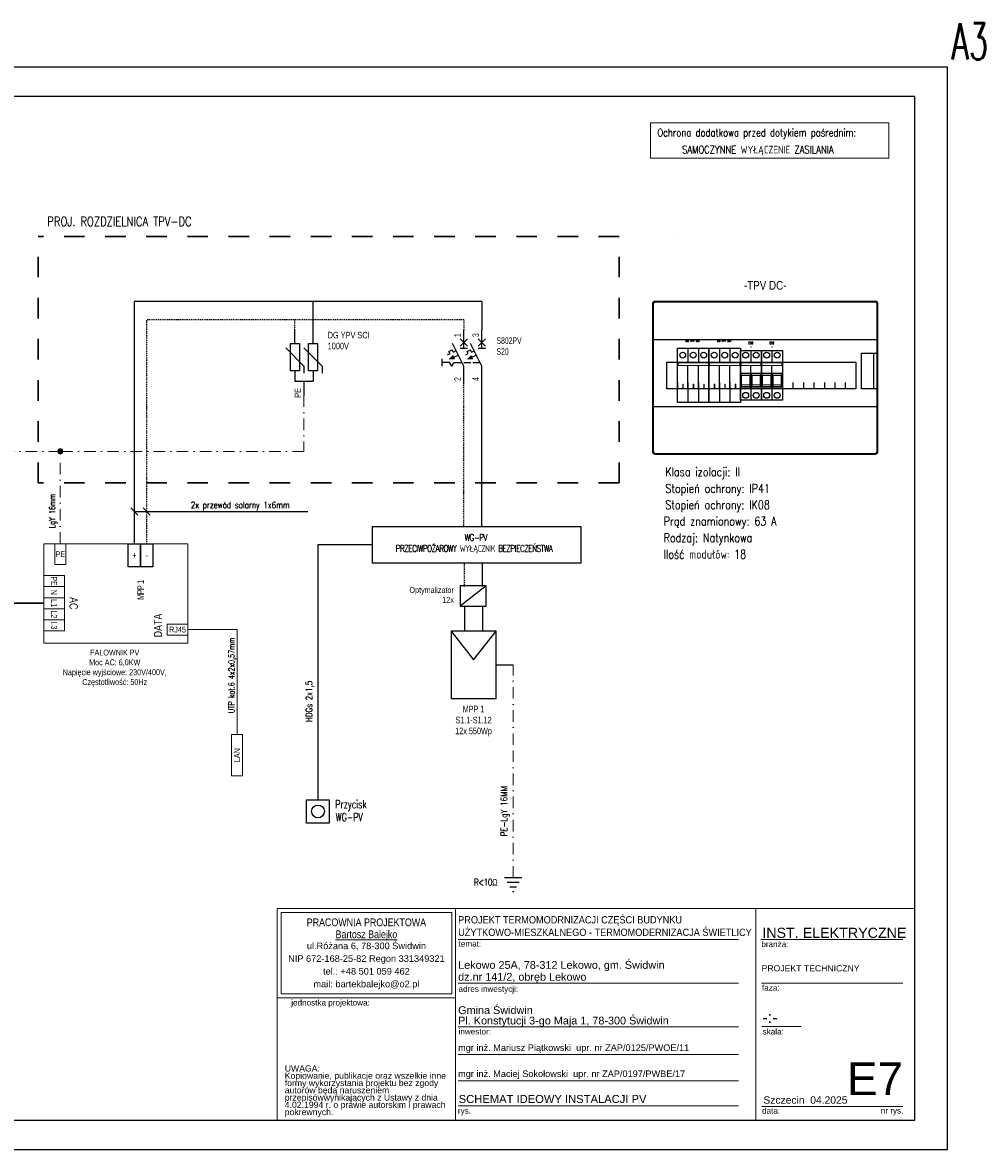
# Model space of a CAD drawing. Extents: x -631805 to -376315, y -40155 to 84873.
# Tile 148 of 256: x -568368 to -541932, y -40155 to -9229. Entities that reach past the tile are written whole.
import ezdxf
from ezdxf.enums import TextEntityAlignment as Align

# ---------------------------------------------------------------- set-up
doc = ezdxf.new("R2010")
doc.units = 0
doc.header["$MEASUREMENT"] = 0
for name, pattern in [('DASHDOT', [25.4, 12.7, -6.35, 0, -6.35]), ('DASHDOT2', [0.5, 0.25, -0.125, 0, -0.125]), ('Dashed', [564.444447, 282.222223, -282.222223])]:
    doc.linetypes.add(name, pattern=pattern)
doc.layers.get('0').update_dxf_attribs({"color": 252})
for name, color, linetype in [('$ IE Schemat', 7, 'Continuous'), ('$ IE Tabela', 7, 'Continuous'), ('CP_DETAL', 33, 'Continuous'), ('CP_HIDDE_APPARATUS', 7, 'Continuous')]:
    doc.layers.add(name, color=color, linetype=linetype)
for name, color, linetype, lineweight in [('$ IE_OPISY', 7, 'Continuous', 25), ('$ IE_SCHEMAT', 7, 'Continuous', 0), ('2DE_OBJ_ABB', 7, 'Continuous', 25), ('2DE_OBJ_ABB-Apparatus', 7, 'Continuous', 18), ('2DE_PLS_PE', 7, 'Continuous', 25), ('2DE_SYM_ABB', 7, 'Continuous', 25), ('2DE_TXTFUN', 41, 'Continuous', 25), ('2DE_TXTLNK', 171, 'Continuous', 25), ('2DE_TXTMARK', 7, 'Continuous', 25), ('2DE_TXTNUM', 7, 'Continuous', 25), ('2DE_TXTOTH', 41, 'Continuous', 25), ('2DE_TXTPFN', 151, 'Continuous', 25), ('2DE_TXTPIN', 7, 'Continuous', 25), ('ARCH TABELA_Nr_Pióra__1', 252, 'Continuous', 25), ('ARCH TABELA_Nr_Pióra__21', 252, 'Continuous', 9), ('ARCH TABELA_Nr_Pióra__7', 252, 'Continuous', 13), ('CP_TEXTNORM', 7, 'Continuous', 25), ('E_SCHEMAT', 7, 'Continuous', 25)]:
    doc.layers.add(name, color=color, linetype=linetype, lineweight=lineweight)
doc.styles.add('CP_ATTR', font='ROMANS.SHX')
doc.styles.add('CP_ELATT', font='arial.ttf')
doc.styles.add('CP_ELATT_IT', font='arial.ttf', dxfattribs={"oblique": 15})
doc.styles.add('GENERATED_STYLE_2', font='ARIALN.TTF')
doc.styles.add('GENERATED_STYLE_7', font='arial.ttf')
doc.styles.add('GENERATED_STYLE_8', font='arial.ttf')
doc.styles.add('GENERATED_STYLE_9', font='arial.ttf')
doc.styles.add('R', font='romans.shx', dxfattribs={"width": 0.85})
doc.styles.add('ROMANS', font='romans.shx', dxfattribs={"width": 0.85})
doc.styles.add('SIMPLEX', font='simplex.shx', dxfattribs={"width": 0.7})
doc.styles.add('Solskiego 3 - PB po popr_CZYSTY$0$GENERATED_STYLE_1', font='txt')
doc.styles.get("Standard").update_dxf_attribs({"font": 'arial.ttf', "bigfont": 'BIGFONT.SHX'})

# ---------------------------------------------------------------- blocks, each defined once
blk = doc.blocks.new('a3eee')
at = {"layer": '$ IE Tabela'}
for p, q in [((23930.8, 4176.8), (19730.8, 4176.8)), ((23930.8, 1206.8), (23930.8, 4176.8)), ((23840.8, 4096.8), (19890.8, 4096.8)), ((23840.8, 1286.8), (23840.8, 4096.8)), ((19890.8, 1286.8), (23840.8, 1286.8)), ((19730.8, 1206.8), (23930.8, 1206.8))]:
    blk.add_line(p, q, dxfattribs=at)
at = {"layer": '$ IE Tabela', "style": 'ROMANS', "width": 0.6168}
blk.add_text('A3', height=100, dxfattribs=at).set_placement((23941.8, 4197.5))
blk = doc.blocks.new('cp_pipepoint_dot1')
blk.add_hatch(color=256).paths.add_polyline_path([(-0.5, 0, 1), (0.5, 0, 1)])
blk.add_circle((0, 0), 0.5)
blk = doc.blocks.new('cpelv_abb_W0167')
for p, q in [((0, -3.75), (0, 0)), ((5, -3.75), (5, 0)), ((2.5, -10), (-2.5, -4.96)), ((7.5, -10), (2.5, -4.96)), ((0, -11.25), (0, -14.12)), ((2.5, -10), (2.5, -11.88)), ((5, -11.25), (5, -14.12)), ((7.5, -10), (7.5, -11.88)), ((0, -14.12), (5, -14.12)), ((2.5, -14.12), (2.5, -18))]:
    blk.add_line(p, q)
for points in [[(-1.25, -11.25), (-1.25, -3.75), (1.25, -3.75), (1.25, -11.25)], [(3.75, -11.25), (3.75, -3.75), (6.25, -3.75), (6.25, -11.25)]]:
    blk.add_lwpolyline(points, close=True)
at = {"linetype": 'ByBlock', "style": 'CP_ATTR', "flags": 9}
for tag in ['NAME', 'ARTICLE', 'PRODUCT-TYPE', 'ORDER-NO', 'CHARACTER', 'CURRENT', 'VOLTAGE', 'POWER', 'POWER_LOSSES', 'NUMBER_OF_POLES', 'IP', 'WEIGHT', 'NUMBER', 'GROUP', 'PRODUCER']:
    blk.add_attdef(tag, text='', height=0.00005, dxfattribs=at).set_placement((1.11, -8.6), align=Align.MIDDLE_LEFT)
at = {"layer": '2DE_TXTFUN', "linetype": 'ByBlock', "style": 'CP_ELATT', "width": 0.7, "flags": 8}
blk.add_attdef('FUNCTION', (9, -11.36), '', height=1.8, dxfattribs=at)
at = {"layer": '2DE_TXTLNK', "linetype": 'ByBlock', "style": 'CP_ELATT_IT', "oblique": 15, "width": 0.7, "flags": 8}
blk.add_attdef('LINK', text='', height=2.5, dxfattribs=at).set_placement((-4, -14.36), align=Align.RIGHT)
at = {"layer": '2DE_TXTMARK', "linetype": 'ByBlock', "style": 'CP_ELATT', "width": 0.7, "flags": 8}
for tag, p in [('MARK1', (9, -2.36)), ('MARK2', (9, -5.36)), ('MARK3', (9, -8.36))]:
    blk.add_attdef(tag, p, '', height=1.8, dxfattribs=at)
at = {"layer": '2DE_TXTNUM', "linetype": 'ByBlock', "style": 'CP_ELATT', "width": 0.7, "flags": 8}
blk.add_attdef('TAG', text='', height=2.5, dxfattribs=at).set_placement((-4, -2.36), align=Align.RIGHT)
at = {"layer": '2DE_TXTOTH', "linetype": 'ByBlock', "style": 'CP_ELATT', "width": 0.7, "flags": 8}
blk.add_attdef('OTHER1', (9, -14.36), '', height=1.8, dxfattribs=at)
at = {"layer": '2DE_TXTPFN', "linetype": 'ByBlock', "style": 'CP_ELATT', "width": 0.8, "flags": 8}
for tag, p in [('CF1', (0.5, 0.5)), ('CF2', (5.5, 0.5))]:
    blk.add_attdef(tag, p, '', height=1.8, dxfattribs=at)
blk.add_attdef('CF3', text='', height=1.8, dxfattribs=at).set_placement((3, -18.5), align=Align.TOP_LEFT)
at = {"layer": '2DE_TXTPIN', "linetype": 'ByBlock', "style": 'CP_ELATT', "width": 0.8, "flags": 8}
for tag, p in [('CP1', (-0.8, -2)), ('CP2', (4.2, -2))]:
    blk.add_attdef(tag, p, '', height=1.8, rotation=90, dxfattribs=at)
blk.add_attdef('CP3', text='', height=1.8, rotation=90, dxfattribs=at).set_placement((1.7, -16), align=Align.RIGHT)
blk = doc.blocks.new('cpelv_abb_WN006')
for points in [[(-3.86, -8.09), (-2.55, -7.94), (-2.95, -7.14)], [(1.14, -8.09), (2.45, -7.94), (2.05, -7.14)]]:
    blk.add_hatch(color=256).paths.add_polyline_path(points)
for p, q in [((0, -5), (0, 0)), ((5, -5), (5, 0)), ((1, -2.5), (-1, -4.5)), ((-1, -2.5), (1, -4.5)), ((6, -2.5), (4, -4.5)), ((4, -2.5), (6, -4.5)), ((-4.05, -5.92), (-3.15, -5.47)), ((-3.74, -6.55), (-4.05, -5.92)), ((-2.84, -6.1), (-3.15, -5.47)), ((0, -10), (-3.12, -3.75)), ((-2.84, -6.1), (-2.13, -5.74)), ((-1, -5), (1, -5)), ((0.95, -5.92), (1.85, -5.47)), ((1.26, -6.55), (0.95, -5.92)), ((2.16, -6.1), (1.85, -5.47)), ((5, -10), (1.88, -3.75)), ((2.16, -6.1), (2.87, -5.74)), ((4, -5), (6, -5)), ((-5.87, -10), (-5.87, -8)), ((-3.87, -9), (-5.87, -9)), ((-4.45, -6.9), (-3.74, -6.55)), ((-2.95, -7.14), (-3.86, -8.09)), ((-2.55, -7.94), (-3.86, -8.09)), ((-2.55, -7.94), (-2.95, -7.14)), ((-2.75, -7.54), (-1.54, -6.93)), ((-2.72, -9), (-0.5, -9)), ((0, -9), (2, -9)), ((0.55, -6.9), (1.26, -6.55)), ((2.05, -7.14), (1.14, -8.09)), ((2.45, -7.94), (1.14, -8.09)), ((2.45, -7.94), (2.05, -7.14)), ((2.25, -7.54), (3.46, -6.93)), ((2.5, -9), (4.5, -9)), ((0, -15), (0, -10)), ((5, -15), (5, -10))]:
    blk.add_line(p, q)
at = {"ltscale": 0.5}
for q in [(-3.87, -9), (-2.72, -9)]:
    blk.add_line((-3.3, -10), q, dxfattribs=at)
at = {"linetype": 'ByBlock', "style": 'CP_ATTR', "flags": 9}
for tag in ['NAME', 'ARTICLE', 'PRODUCT-TYPE', 'ORDER-NO', 'CHARACTER', 'CURRENT', 'VOLTAGE', 'POWER', 'POWER_LOSSES', 'NUMBER_OF_POLES', 'IP', 'OTHER', 'NUMBER', 'GROUP', 'PRODUCER']:
    blk.add_attdef(tag, text='', height=0.00005, dxfattribs=at).set_placement((1.11, -8.6), align=Align.MIDDLE_LEFT)
at = {"layer": '2DE_TXTFUN', "linetype": 'ByBlock', "style": 'CP_ELATT', "width": 0.6, "flags": 8}
blk.add_attdef('FUNCTION', (9, -12.87), '', height=1.8, dxfattribs=at)
at = {"layer": '2DE_TXTLNK', "linetype": 'ByBlock', "style": 'CP_ELATT_IT', "oblique": 15, "width": 0.6, "flags": 8}
blk.add_attdef('LINK', text='', height=2.5, dxfattribs=at).set_placement((-5, -14.36), align=Align.RIGHT)
at = {"layer": '2DE_TXTMARK', "linetype": 'ByBlock', "style": 'CP_ELATT', "width": 0.6, "flags": 8}
for tag, p in [('MARK1', (9, -3.87)), ('MARK2', (9, -6.87)), ('MARK3', (9, -9.87))]:
    blk.add_attdef(tag, p, '', height=1.8, dxfattribs=at)
at = {"layer": '2DE_TXTNUM', "linetype": 'ByBlock', "style": 'CP_ELATT', "width": 0.6, "flags": 8}
blk.add_attdef('TAG', text='', height=2.5, dxfattribs=at).set_placement((-5, -2.36), align=Align.RIGHT)
at = {"layer": '2DE_TXTOTH', "linetype": 'ByBlock', "style": 'CP_ELATT', "width": 0.6, "flags": 8}
blk.add_attdef('TEXT_01', (9, -15.87), '', height=1.8, dxfattribs=at)
at = {"layer": '2DE_TXTPFN', "linetype": 'ByBlock', "style": 'CP_ELATT', "width": 0.6, "flags": 8}
for tag, p in [('CF1', (0.5, 0.5)), ('CF3', (5.5, 0.5))]:
    blk.add_attdef(tag, p, '', height=1.8, dxfattribs=at)
for tag, p in [('CF2', (0.5, -15.5)), ('CF4', (5.5, -15.5))]:
    blk.add_attdef(tag, text='', height=1.8, dxfattribs=at).set_placement(p, align=Align.TOP_LEFT)
at = {"layer": '2DE_TXTPIN', "linetype": 'ByBlock', "style": 'CP_ELATT', "width": 0.6, "flags": 8}
for tag, p in [('CP1', (-0.8, -2)), ('CP3', (4.2, -2))]:
    blk.add_attdef(tag, p, '', height=1.8, rotation=90, dxfattribs=at)
for tag, p in [('CP2', (-0.8, -13)), ('CP4', (4.2, -13))]:
    blk.add_attdef(tag, text='', height=1.8, rotation=90, dxfattribs=at).set_placement(p, align=Align.RIGHT)
blk = doc.blocks.new('2de_abb_3_cabinet0138_f8c7jva')
for p, q in [((0, 257), (0, 5)), ((1.3, 257), (1.3, 5)), ((382, 262), (5, 262)), ((382, 260.7), (5, 260.7)), ((385.7, 5), (385.7, 257)), ((387, 5), (387, 257)), ((1.3, 196.7), (385.7, 196.7)), ((25, 157.8), (349, 157.8)), ((25, 111.8), (25, 157.8)), ((349, 157.8), (349, 111.8)), ((358.7, 111.8), (358.7, 173.4)), ((358.7, 173.4), (385.7, 173.4)), ((379.3, 173.4), (379.3, 111.8)), ((43, 122.8), (43, 111.8)), ((61, 122.8), (61, 111.8)), ((79, 122.8), (79, 111.8)), ((97, 122.8), (97, 111.8)), ((115, 122.8), (115, 111.8)), ((133, 122.8), (133, 111.8)), ((151, 122.8), (151, 111.8)), ((169, 122.8), (169, 111.8)), ((187, 122.8), (187, 111.8)), ((205, 122.8), (205, 111.8)), ((223, 122.8), (223, 111.8)), ((241, 122.8), (241, 111.8)), ((259, 122.8), (259, 111.8)), ((277, 122.8), (277, 111.8)), ((295, 122.8), (295, 111.8)), ((313, 122.8), (313, 111.8)), ((331, 122.8), (331, 111.8)), ((349, 111.8), (25, 111.8)), ((385.7, 111.8), (358.7, 111.8)), ((1.3, 81.5), (385.7, 81.5)), ((5, 1.3), (382, 1.3)), ((5, 0), (382, 0))]:
    blk.add_line(p, q)
for centre, radius, start, end in [((5, 257), 5, 90, 180), ((5, 257), 3.65, 90, 180), ((382, 257), 5, 360, 90), ((382, 257), 3.65, 360, 90), ((5, 5), 5, 180, 270), ((5, 5), 3.65, 180, 270), ((382, 5), 5, 270, 0), ((382, 5), 3.65, 270, 0)]:
    blk.add_arc(centre, radius, start, end)
at = {"linetype": 'ByBlock', "style": 'CP_ATTR', "flags": 9}
for tag in ['NAME', 'ARTICLE', 'MARK2', 'PRODUCT-TYPE', 'ORDER-NO', 'PRODUCER', 'CHARACTER', 'CURRENT', 'VOLTAGE', 'POWER', 'POWER_LOSSES_CAB', 'OTHER', 'IP', 'OTHER1', 'LINK', 'WEIGHT', 'NUMBER', 'GROUP', 'FUNCTION', 'MARK3']:
    blk.add_attdef(tag, text='', height=0.00005, dxfattribs=at).set_placement((382, 282), align=Align.MIDDLE_LEFT)
at = {"layer": '2DE_TXTMARK', "linetype": 'ByBlock', "style": 'CP_ATTR', "width": 0.8, "flags": 8}
blk.add_attdef('MARK1', text='', height=15, dxfattribs=at).set_placement((382, 282), align=Align.RIGHT)
at = {"layer": '2DE_TXTNUM', "style": 'CP_ELATT', "width": 0.8}
blk.add_attdef('TAG', text='', height=15, dxfattribs=at).set_placement((193.5, 282), align=Align.CENTER)
at = {"layer": 'CP_TEXTNORM', "linetype": 'Continuous', "style": 'CP_ATTR', "width": 0.8, "flags": 8}
for tag, p in [('TEXT_01', (437.2, 290.2)), ('TEXT_02', (437.2, 255.2)), ('TEXT_03', (437.2, 220.2)), ('TEXT_04', (437.2, 185.2)), ('TEXT_05', (437.2, 150.2)), ('TEXT_06', (437.2, 115.2)), ('TEXT_07', (437.2, 80.2)), ('TEXT_08', (437.2, 45.2)), ('TEXT_09', (437.2, 10.2))]:
    blk.add_attdef(tag, text='', height=15, dxfattribs=at).set_placement(p, align=Align.MIDDLE_LEFT)
blk = doc.blocks.new('2de_abb_3_afogp006_ym0tog')
for p, q in [((54, 46), (0, 46)), ((0, 46), (0, 0)), ((1, 40), (1, 45)), ((1, 45), (53, 45)), ((53, 40), (1, 40)), ((53, 45), (53, 40)), ((54, 0), (54, 46)), ((0, 0), (54, 0)), ((9, 2), (9, 8)), ((9, 8), (10, 8)), ((10, 2), (9, 2)), ((10, 8), (10, 2)), ((27, 2), (27, 8)), ((27, 8), (28, 8)), ((28, 2), (27, 2)), ((28, 8), (28, 2)), ((45, 2), (45, 8)), ((45, 8), (46, 8)), ((46, 2), (45, 2)), ((46, 8), (46, 2))]:
    blk.add_line(p, q)
at = {"layer": 'CP_DETAL'}
for p, q in [((18, 45), (18, 46)), ((18, 0), (18, 40)), ((36, 45), (36, 46)), ((36, 0), (36, 40))]:
    blk.add_line(p, q, dxfattribs=at)
at = {"layer": 'CP_HIDDE_APPARATUS'}
for p, q in [((0, -23), (0, 70)), ((0, 70), (54, 70)), ((54, 70), (54, -23)), ((54, -23), (0, -23))]:
    blk.add_line(p, q, dxfattribs=at)
at = {"layer": 'CP_HIDDE_APPARATUS', "color": 33, "linetype": 'Continuous'}
for p, q in [((18, 70), (18, 46)), ((36, 70), (36, 46)), ((18, 0), (18, -23)), ((36, 0), (36, -23))]:
    blk.add_line(p, q, dxfattribs=at)
at = {"layer": 'CP_HIDDE_APPARATUS'}
for centre in [(9, 58), (27, 58), (45, 58)]:
    blk.add_circle(centre, 5, dxfattribs=at)
at = {"linetype": 'ByBlock', "style": 'CP_ATTR', "flags": 9}
for tag in ['MARK3', 'FUNCTION', 'GROUP', 'NUMBER', 'OTHER', 'LINK', 'TEXT_01', 'IP', 'NUMBER_OF_POLES', 'POWER_LOSSES', 'POWER', 'VOLTAGE', 'CURRENT', 'CHARACTER', 'PRODUCER', 'ORDER-NO', 'PRODUCT-TYPE', 'MARK2', 'ARTICLE', 'NAME']:
    blk.add_attdef(tag, text='', height=0.00005, dxfattribs=at).set_placement((-0.7, 0), align=Align.MIDDLE_LEFT)
at = {"layer": '2DE_TXTMARK', "linetype": 'ByBlock', "style": 'CP_ATTR', "width": 0.8, "flags": 8}
blk.add_attdef('MARK1', text='', height=3.5, dxfattribs=at).set_placement((27, 81), align=Align.CENTER)
at = {"layer": '2DE_TXTNUM', "style": 'CP_ELATT', "width": 0.8}
blk.add_attdef('TAG', text='', height=3.5, dxfattribs=at).set_placement((27, 74), align=Align.CENTER)
blk = doc.blocks.new('2de_abb_3_afbezpc12_5twxaxt')
for p, q in [((36, 46), (0, 46)), ((0, 46), (0, 0)), ((1, 40), (1, 45)), ((1, 45), (35, 45)), ((35, 40), (1, 40)), ((35, 45), (35, 40)), ((36, 0), (36, 46)), ((0, 27), (36, 27)), ((17, 26), (1, 26)), ((1, 26), (1, 3)), ((16, 23), (2, 23)), ((2, 23), (2, 4)), ((16, 4), (16, 23)), ((17, 3), (17, 26)), ((35, 26), (19, 26)), ((19, 26), (19, 3)), ((34, 23), (20, 23)), ((20, 23), (20, 4)), ((34, 4), (34, 23)), ((35, 3), (35, 26)), ((0, 0), (36, 0)), ((1, 3), (17, 3)), ((2, 7), (16, 7)), ((2, 4), (16, 4)), ((19, 3), (35, 3)), ((20, 7), (34, 7)), ((20, 4), (34, 4))]:
    blk.add_line(p, q)
at = {"layer": 'CP_DETAL'}
for p, q in [((18, 45), (18, 46)), ((18, 0), (18, 40))]:
    blk.add_line(p, q, dxfattribs=at)
at = {"layer": 'CP_HIDDE_APPARATUS'}
for p, q in [((0, -19), (0, 66)), ((0, 66), (36, 66)), ((36, 66), (36, -19)), ((36, -19), (0, -19))]:
    blk.add_line(p, q, dxfattribs=at)
at = {"layer": 'CP_HIDDE_APPARATUS', "color": 33, "linetype": 'Continuous'}
for p, q in [((18, 66), (18, 46)), ((18, 0), (18, -19))]:
    blk.add_line(p, q, dxfattribs=at)
at = {"layer": 'CP_HIDDE_APPARATUS'}
for centre in [(9, 58), (27, 58), (9, -11), (27, -11)]:
    blk.add_circle(centre, 5, dxfattribs=at)
at = {"linetype": 'ByBlock', "style": 'CP_ATTR', "flags": 9}
for tag in ['FUSE_LINK', 'FUNCTION', 'GROUP', 'NUMBER', 'OTHER', 'LINK', 'TEXT_01', 'IP', 'NUMBER_OF_POLES', 'POWER_LOSSES', 'POWER', 'VOLTAGE', 'CURRENT', 'CHARACTER', 'PRODUCER', 'ORDER-NO', 'PRODUCT-TYPE', 'MARK2', 'ARTICLE', 'NAME']:
    blk.add_attdef(tag, text='', height=0.00005, dxfattribs=at).set_placement((-0.7, 0), align=Align.MIDDLE_LEFT)
at = {"layer": '2DE_TXTMARK', "linetype": 'ByBlock', "style": 'CP_ATTR', "width": 0.8, "flags": 8}
blk.add_attdef('MARK1', text='', height=3.5, dxfattribs=at).set_placement((18, 77), align=Align.CENTER)
at = {"layer": '2DE_TXTNUM', "style": 'CP_ELATT', "width": 0.8}
blk.add_attdef('TAG', text='', height=3.5, dxfattribs=at).set_placement((18, 70), align=Align.CENTER)

msp = doc.modelspace()

# ---------------------------------------------------------------- linework, layer by layer
at = {"layer": '$ IE Schemat'}
for p, q in [((-565201, -22744), (-565394, -22551)), ((-564863, -22744), (-565056, -22551)), ((-565297, -22647), (-560534, -22647))]:
    msp.add_line(p, q, dxfattribs=at)
at = {"layer": '$ IE_OPISY', "color": 7, "lineweight": 0}
for p, q in [((-551130, -11980), (-544588, -11980)), ((-551130, -12949), (-551130, -11980)), ((-544588, -11980), (-544588, -12949)), ((-551130, -12949), (-544588, -12949))]:
    msp.add_line(p, q, dxfattribs=at)
at = {"layer": '$ IE_SCHEMAT', "color": 3, "linetype": 'Dashed', "lineweight": 30, "ltscale": 2}
for p, q in [((-567938, -21864), (-567938, -15101)), ((-567937, -15101), (-567938, -15101)), ((-551988, -15101), (-567937, -15101)), ((-551988, -15101), (-551987, -15101)), ((-551987, -21864), (-551987, -15101)), ((-550365, -15101), (-550364, -15101)), ((-551988, -21864), (-567938, -21864)), ((-551987, -21864), (-551988, -21864))]:
    msp.add_line(p, q, dxfattribs=at)
at = {"layer": '$ IE_SCHEMAT', "color": 1, "linetype": 'Continuous', "lineweight": 30}
msp.add_line((-570099, -25165), (-567787, -25165), dxfattribs=at)
for points in [[(-556236, -25245), (-556236, -25928)], [(-555736, -25245), (-555736, -25928)]]:
    msp.add_lwpolyline(points)
at = {"layer": '2DE_PLS_PE', "linetype": 'DASHDOT', "lineweight": 0, "ltscale": 25}
for p, q in [((-567331, -23534), (-567331, -20997)), ((-554901, -29053), (-554901, -26854)), ((-554901, -32695), (-554901, -29053))]:
    msp.add_line(p, q, dxfattribs=at)
at = {"layer": '2DE_PLS_PE', "linetype": 'DASHDOT', "ltscale": 100}
msp.add_line((-555369, -26854), (-554902, -26854), dxfattribs=at)
at = {"layer": '2DE_PLS_PE', "linetype": 'DASHDOT'}
msp.add_line((-554901, -26854), (-554902, -26854), dxfattribs=at)
at = {"layer": '2DE_PLS_PE', "linetype": 'DASHDOT', "lineweight": 0, "ltscale": 25}
for points in [[(-560641, -19461), (-560641, -20997)], [(-567331, -20997), (-570004, -20997)], [(-560641, -20997), (-560641, -20997), (-560641, -20997), (-567331, -20997)]]:
    msp.add_lwpolyline(points, dxfattribs=at)
at = {"layer": 'ARCH TABELA_Nr_Pióra__21', "color": 0, "linetype": 'Continuous'}
for p, q in [((-561374, -39355), (-561374, -33543)), ((-561374, -33543), (-556480, -33543)), ((-561374, -35990), (-561374, -33543)), ((-561374, -33543), (-543874, -33543)), ((-561267, -35884), (-561267, -33650)), ((-561267, -33650), (-556586, -33650)), ((-556586, -35884), (-556586, -33650)), ((-556480, -33543), (-556480, -39355)), ((-556480, -35990), (-556480, -33543)), ((-548235, -33543), (-548235, -39355)), ((-543874, -33543), (-543874, -39355)), ((-556480, -39355), (-556480, -33943)), ((-556408, -34393), (-548708, -34393)), ((-548096, -34393), (-544197, -34393)), ((-556408, -35593), (-548708, -35593)), ((-548079, -35593), (-544197, -35593)), ((-561374, -35990), (-556480, -35990)), ((-561267, -35884), (-556586, -35884)), ((-556408, -36793), (-548708, -36793)), ((-548067, -36776), (-546987, -36776)), ((-556408, -37553), (-548708, -37553)), ((-556408, -38268), (-548708, -38268)), ((-556408, -38955), (-548708, -38955)), ((-548067, -38972), (-545785, -38972)), ((-545785, -38972), (-544197, -38972)), ((-561374, -39355), (-556480, -39355)), ((-543874, -39355), (-556480, -39355))]:
    msp.add_line(p, q, dxfattribs=at)
at = {"layer": 'E_SCHEMAT', "linetype": 'Continuous'}
msp.add_line((-565297, -23534), (-565297, -16885), dxfattribs=at)
at = {"layer": 'E_SCHEMAT'}
for p, q in [((-555756, -16885), (-565297, -16885)), ((-560391, -17661), (-560391, -16885)), ((-555756, -16885), (-555756, -17661)), ((-555756, -23061), (-555756, -19161)), ((-558758, -23561), (-560258, -23561)), ((-560258, -23561), (-560258, -30561)), ((-555736, -24709), (-555736, -24061))]:
    msp.add_line(p, q, dxfattribs=at)
at = {"layer": 'E_SCHEMAT', "linetype": 'DASHDOT2', "ltscale": 100}
for p, q in [((-564960, -23534), (-564960, -17385)), ((-556256, -17385), (-564960, -17385)), ((-560891, -17661), (-560891, -17385)), ((-556256, -17385), (-556256, -17661)), ((-556256, -23061), (-556256, -19161)), ((-556236, -24709), (-556236, -24061))]:
    msp.add_line(p, q, dxfattribs=at)
at = {"layer": 'E_SCHEMAT', "lineweight": 0}
msp.add_line((-562478, -25888), (-563828, -25888), dxfattribs=at)
at = {"layer": 'E_SCHEMAT', "color": 0, "lineweight": 0}
msp.add_line((-562478, -25888), (-562478, -28765), dxfattribs=at)
at = {"layer": 'E_SCHEMAT', "ltscale": 3}
for p, q in [((-555138, -32695), (-554664, -32695)), ((-555066, -32821), (-554736, -32821)), ((-554993, -32947), (-554809, -32947)), ((-554920, -33073), (-554882, -33073))]:
    msp.add_line(p, q, dxfattribs=at)
at = {"layer": 'E_SCHEMAT', "color": 0, "linetype": 'Continuous', "lineweight": -3}
msp.add_lwpolyline([(-558758, -23061), (-553037, -23061), (-553037, -24061), (-558758, -24061)], close=True, dxfattribs=at)
at = {"layer": 'E_SCHEMAT', "linetype": 'Continuous', "lineweight": 0}
for points in [[(-567787, -23534), (-563828, -23534), (-563828, -26257), (-567787, -26257)], [(-567483, -23534), (-567179, -23534), (-567179, -24104), (-567483, -24104)], [(-567217, -24406), (-567217, -24710), (-567787, -24710), (-567787, -24406)], [(-567217, -24406), (-567217, -25925), (-567787, -25925), (-567787, -24406)], [(-567217, -24710), (-567217, -25014), (-567787, -25014), (-567787, -24710)], [(-567217, -25014), (-567217, -25317), (-567787, -25317), (-567787, -25014)], [(-567217, -25317), (-567217, -25621), (-567787, -25621), (-567787, -25317)], [(-567217, -25621), (-567217, -25925), (-567787, -25925), (-567787, -25621)], [(-563828, -25736), (-563828, -26040), (-564398, -26040), (-564398, -25736)]]:
    msp.add_lwpolyline(points, close=True, dxfattribs=at)
at = {"layer": 'E_SCHEMAT', "linetype": 'Continuous'}
for points in [[(-565466, -23534), (-565128, -23534), (-565128, -24167), (-565466, -24167)], [(-565128, -23534), (-564791, -23534), (-564791, -24167), (-565128, -24167)]]:
    msp.add_lwpolyline(points, close=True, dxfattribs=at)
for points in [[(-555637, -24690), (-556349, -24690), (-556349, -25245), (-555637, -25245), (-555637, -24690), (-556349, -25245)], [(-556603, -25928), (-556603, -27779), (-555369, -27779), (-555369, -25928), (-556603, -25928), (-555986, -26720)], [(-555986, -26720), (-555369, -25928)]]:
    msp.add_lwpolyline(points, dxfattribs=at)
at = {"layer": 'E_SCHEMAT', "lineweight": 0}
msp.add_lwpolyline([(-562630, -28765), (-562630, -29905), (-562327, -29905), (-562327, -28765)], close=True, dxfattribs=at)
at = {"layer": 'E_SCHEMAT'}
msp.add_lwpolyline([(-560568, -30561), (-559947, -30561), (-559947, -31198), (-560568, -31198)], close=True, dxfattribs=at)
msp.add_circle((-560258, -30879), 176, dxfattribs=at)

# ---------------------------------------------------------------- block references
at = {"layer": '$ IE Schemat', "linetype": 'Continuous', "ltscale": 100}
ref = msp.add_blockref('2de_abb_3_cabinet0138_f8c7jva', (-551075, -21073), dxfattribs=dict(at, xscale=16, yscale=16, zscale=16))
ref.add_attrib('TAG', '-TPV DC-', dxfattribs={"layer": '2DE_TXTNUM', "height": 240, "style": 'CP_ELATT', "width": 0.8}).set_placement((-547979, -16561), align=Align.CENTER)
ref.add_attrib('TEXT_01', 'Klasa izolacji: II', dxfattribs={"layer": 'CP_TEXTNORM', "linetype": 'Continuous', "height": 240, "style": 'CP_ATTR', "width": 0.8, "flags": 8}).set_placement((-550720, -21559), align=Align.MIDDLE_LEFT)
ref.add_attrib('TEXT_02', 'Stopień ochrony: IP41', dxfattribs={"layer": 'CP_TEXTNORM', "linetype": 'Continuous', "height": 240, "style": 'CP_ATTR', "width": 0.8, "flags": 8}).set_placement((-550719, -22016), align=Align.MIDDLE_LEFT)
ref.add_attrib('TEXT_03', 'Stopień ochrony: IK08', dxfattribs={"layer": 'CP_TEXTNORM', "linetype": 'Continuous', "height": 240, "style": 'CP_ATTR', "width": 0.8, "flags": 8}).set_placement((-550723, -22464), align=Align.MIDDLE_LEFT)
ref.add_attrib('TEXT_04', 'Prąd znamionowy: 63 A', dxfattribs={"layer": 'CP_TEXTNORM', "linetype": 'Continuous', "height": 240, "style": 'CP_ATTR', "width": 0.8, "flags": 8}).set_placement((-550764, -22912), align=Align.MIDDLE_LEFT)
ref.add_attrib('TEXT_05', 'Rodzaj: Natynkowa', dxfattribs={"layer": 'CP_TEXTNORM', "linetype": 'Continuous', "height": 240, "style": 'CP_ATTR', "width": 0.8, "flags": 8}).set_placement((-550767, -23368), align=Align.MIDDLE_LEFT)
ref.add_attrib('TEXT_06', 'Ilość modułów: 18', dxfattribs={"layer": 'CP_TEXTNORM', "linetype": 'Continuous', "height": 240, "style": 'CP_ATTR', "width": 0.8, "flags": 8}).set_placement((-550770, -23822), align=Align.MIDDLE_LEFT)
at = {"layer": '$ IE Tabela', "transparency": 33554687, "xscale": 10, "yscale": 10, "zscale": 10}
msp.add_blockref('a3eee', (-782281, -52223), dxfattribs=at)
at = {"layer": '2DE_OBJ_ABB', "xscale": 100, "yscale": 100, "zscale": 100}
msp.add_blockref('cpelv_abb_WN006', (-556256, -17661), dxfattribs=at).add_auto_attribs({'MARK1': 'S802PV', 'MARK2': 'S20', 'CP2': '2', 'CP1': '1', 'CP4': '4', 'CP3': '3'})
at = {"layer": '2DE_OBJ_ABB-Apparatus', "xscale": 16, "yscale": 16, "zscale": 16}
for name, p, values in [('2de_abb_3_afogp006_ym0tog', (-550387, -19284), {'MARK1': 'DG YPV SCI '}), ('2de_abb_3_afogp006_ym0tog', (-549523, -19284), {'MARK1': 'DG YPV SCI '}), ('2de_abb_3_afbezpc12_5twxaxt', (-548659, -19284), {'MARK1': 'E92', 'TAG': '-F'}), ('2de_abb_3_afbezpc12_5twxaxt', (-548083, -19284), {'MARK1': 'E92', 'TAG': '-F'})]:
    msp.add_blockref(name, p, dxfattribs=at).add_auto_attribs(values)
at = {"layer": '2DE_PLS_PE', "linetype": 'DASHDOT', "lineweight": 0, "ltscale": 25, "xscale": -135, "yscale": 135, "zscale": 135}
msp.add_blockref('cp_pipepoint_dot1', (-567331, -20997), dxfattribs=at)
at = {"layer": '2DE_SYM_ABB', "xscale": 100, "yscale": 100, "zscale": 100}
msp.add_blockref('cpelv_abb_W0167', (-560891, -17661), dxfattribs=at).add_auto_attribs({'CP3': 'PE', 'MARK1': 'DG YPV SCI', 'MARK2': '1000V'})

# ---------------------------------------------------------------- texts
at = {"layer": '$ IE Schemat', "linetype": 'Continuous', "ltscale": 100, "style": 'Solskiego 3 - PB po popr_CZYSTY$0$GENERATED_STYLE_1'}
for s, insert, char_height, width, attachment_point in [('\\Fromans|c0;\\W0.8;\\A1;\\P2x przewód solarny 1x6mm', (-563750, -22620), 180, 5514.32, 7), ('\\pxqr;\\W0.8;Optymalizator  \\P12x', (-558211, -24722), 162, 3369.21, 2), ('\\W0.8;MPP 1\\PS1.1-S1.12\\P12x 550Wp', (-555986, -27979), 180, 3743.57, 2)]:
    msp.add_mtext(s, dxfattribs=dict(at, insert=insert, char_height=char_height, width=width, attachment_point=attachment_point))
at = {"layer": '$ IE Schemat', "color": 7, "linetype": 'Continuous', "lineweight": -3, "ltscale": 100, "char_height": 180, "width": 40687.34, "attachment_point": 5}
for s, insert in [('{\\Fromans|c238;\\W0.8;\\T0.9;WG-PV}', (-555922, -23363)), ('{\\Fromans|c238;\\W0.8;\\T0.9;PRZECIWPOŻAROWY WYŁĄCZNIK BEZPIECZEŃSTWA }', (-555971, -23685))]:
    msp.add_mtext(s, dxfattribs=dict(at, insert=insert))
at = {"layer": '$ IE Schemat', "linetype": 'Continuous', "ltscale": 100, "char_height": 180, "rotation": 90, "style": 'Solskiego 3 - PB po popr_CZYSTY$0$GENERATED_STYLE_1'}
for s, insert, width, attachment_point in [('\\T0.9;\\W0.8;MPP 1', (-565128, -25073), 1345.46, 4), ('\\Fromans.shx;\\W0.8;\\A1;PE-LgY 16MM', (-555001, -30874), 5514.32, 8)]:
    msp.add_mtext(s, dxfattribs=dict(at, insert=insert, width=width, attachment_point=attachment_point))
at = {"layer": '$ IE Schemat', "color": 7, "linetype": 'Continuous', "lineweight": -3, "ltscale": 100, "insert": (-560358, -27860), "char_height": 180, "width": 7981.3, "attachment_point": 8, "rotation": 90, "style": 'Solskiego 3 - PB po popr_CZYSTY$0$GENERATED_STYLE_1'}
msp.add_mtext('\\Fromans.shx;\\W0.8;HDGs 2x1,5', dxfattribs=at)
at = {"layer": '$ IE_OPISY', "color": 7, "lineweight": 0, "style": 'ROMANS', "width": 0.8}
for s, p in [('Ochrona dodatkowa przed dotykiem pośrednim:', (-550938, -12354)), ('SAMOCZYNNE WYŁĄCZENIE ZASILANIA', (-550261, -12823))]:
    msp.add_text(s, height=210.63, dxfattribs=at).set_placement(p)
at = {"layer": '$ IE_OPISY', "insert": (-567687, -14563), "char_height": 250, "width": 19698.09, "attachment_point": 1, "style": 'R'}
msp.add_mtext('\\Fromans.shx;\\W0.8;PROJ. ROZDZIELNICA TPV-DC', dxfattribs=at)
at = {"layer": '$ IE_SCHEMAT', "color": 0, "linetype": 'Continuous', "lineweight": 0, "ltscale": 100, "style": 'Solskiego 3 - PB po popr_CZYSTY$0$GENERATED_STYLE_1'}
for s, insert, char_height, width, attachment_point, rotation in [('\\Fromans.shx;\\W0.8;\\A1;LgY 16mm', (-567421, -22636), 162, 4962.89, 8, 90), ('\\W0.8;AC', (-566966, -25165), 228.1, 1218.38, 5, 270), ('\\W0.8;DATA', (-564649, -25776), 228.1, 1218.38, 5, 90), ('\\Fromans.shx;\\W0.8;\\A1;UTP kat.6 4x2x0,57mm', (-562503, -26111), 162, 4962.89, 9, 90)]:
    msp.add_mtext(s, dxfattribs=dict(at, insert=insert, char_height=char_height, width=width, attachment_point=attachment_point, rotation=rotation))
at = {"layer": '$ IE_SCHEMAT', "color": 0, "linetype": 'Continuous', "lineweight": 0, "ltscale": 100, "insert": (-565837, -26437), "char_height": 162, "width": 3369.21, "attachment_point": 2, "style": 'Solskiego 3 - PB po popr_CZYSTY$0$GENERATED_STYLE_1'}
msp.add_mtext('\\W0.8;FALOWNIK PV\\PMoc AC: 6,0KW\\PNapięcie wyjściowe: 230V/400V,\\PCzęstotliwość: 50Hz', dxfattribs=at)
at = {"layer": 'ARCH TABELA_Nr_Pióra__1', "color": 0, "linetype": 'Continuous', "insert": (-556408, -34299), "char_height": 200, "attachment_point": 7, "line_spacing_factor": 1.031617, "style": 'GENERATED_STYLE_7'}
msp.add_mtext('\\pxt112.717;{\\W0.9;PROJEKT TERMOMODRNIZACJI CZĘŚCI BUDYNKU\\PUŻYTKOWO-MIESZKALNEGO - TERMOMODERNIZACJA ŚWIETLICY}', dxfattribs=at)
at = {"layer": 'ARCH TABELA_Nr_Pióra__1', "color": 0, "linetype": 'Continuous', "insert": (-556394, -38659), "char_height": 220, "attachment_point": 1, "style": 'GENERATED_STYLE_9'}
msp.add_mtext('SCHEMAT IDEOWY INSTALACJI PV', dxfattribs=at)
at = {"layer": 'ARCH TABELA_Nr_Pióra__21', "color": 0, "linetype": 'Continuous', "insert": (-556408, -36788), "char_height": 212.77, "attachment_point": 7, "line_spacing_factor": 0.807442, "style": 'GENERATED_STYLE_8'}
msp.add_mtext('{Gmina Świdwin\\PPl. Konstytucji 3-go Maja 1, 78-300 Świdwin}', dxfattribs=at)
at = {"layer": 'ARCH TABELA_Nr_Pióra__7', "color": 0, "linetype": 'Continuous'}
for s, insert, char_height, attachment_point, line_spacing_factor, style in [('{PRACOWNIA PROJEKTOWA\\P\\LBartosz Balejko}', (-558927, -33815), 212.77, 2, 0.926719, 'GENERATED_STYLE_2'), ('{Lekowo 25A, 78-312 Lekowo, gm. Świdwin\\Pdz.nr 141/2, obręb Lekowo}', (-556408, -35588), 212.77, 7, 0.918867, 'GENERATED_STYLE_8'), ('PROJEKT TECHNICZNY', (-548079, -35098), 170, 1, 0.923713, 'GENERATED_STYLE_7')]:
    msp.add_mtext(s, dxfattribs=dict(at, insert=insert, char_height=char_height, attachment_point=attachment_point, line_spacing_factor=line_spacing_factor, style=style))
for s, insert, char_height, attachment_point, style in [('INST. ELEKTRYCZNE', (-548057, -34070), 280, 1, 'GENERATED_STYLE_7'), ('{temat:}', (-556397, -34430), 159.6, 1, 'GENERATED_STYLE_8'), ('{branża:}', (-548084, -34442), 159.6, 1, 'GENERATED_STYLE_8'), ('{adres inwestycji:}', (-556397, -35670), 159.58, 1, 'GENERATED_STYLE_8'), ('{faza:}', (-548067, -35638), 159.6, 1, 'GENERATED_STYLE_8'), ('{jednostka projektowa:}', (-560991, -36045), 159.58, 1, 'GENERATED_STYLE_8'), ('-:-', (-548060, -36365), 319.2, 1, 'GENERATED_STYLE_8'), ('{inwestor:}', (-556397, -36838), 159.58, 1, 'GENERATED_STYLE_8'), ('{skala:}', (-548049, -36840), 159.6, 1, 'GENERATED_STYLE_8'), ('mgr inż. Mariusz Piątkowski  upr. nr ZAP/0125/PWOE/11', (-556410, -37272), 180, 1, 'GENERATED_STYLE_7'), ('mgr inż. Maciej Sokołowski  upr. nr ZAP/0197/PWBE/17', (-556410, -37987), 180, 1, 'GENERATED_STYLE_7'), ('E7', (-544197, -37764), 900, 3, 'GENERATED_STYLE_7'), ('Szczecin  04.2025', (-548028, -38697), 202.13, 1, 'GENERATED_STYLE_8'), ('{rys.}', (-556415, -39012), 159.6, 1, 'GENERATED_STYLE_8'), ('{data:}', (-548065, -39012), 159.6, 1, 'GENERATED_STYLE_8'), ('{nr rys.}', (-544805, -39009), 159.6, 1, 'GENERATED_STYLE_8')]:
    msp.add_mtext(s, dxfattribs=dict(at, insert=insert, char_height=char_height, attachment_point=attachment_point, style=style))
at = {"layer": 'ARCH TABELA_Nr_Pióra__7', "color": 0, "linetype": 'Continuous', "style": 'GENERATED_STYLE_8'}
for s, insert, char_height, width, attachment_point, line_spacing_factor in [('{ul.Różana 6, 78-300 Świdwin\\PNIP 672-168-25-82 Regon 331349321\\Ptel.: +48 501 059 462\\Pmail: bartekbalejko@o2.pl}', (-558927, -34477), 180.85, 4680.85, 2, 1.156383), ('{UWAGA:\\PKopiowanie, publikacje oraz wszelkie inne formy wykorzystania projektu bez zgody autorów będą naruszeniem przepisówwynikających z Ustawy z dnia 4.02.1994 r. o prawie autorskim i prawach pokrewnych.}', (-561169, -37845), 170.213, 4483.41, 1, 0.703415)]:
    msp.add_mtext(s, dxfattribs=dict(at, insert=insert, char_height=char_height, width=width, attachment_point=attachment_point, line_spacing_factor=line_spacing_factor))
at = {"layer": 'E_SCHEMAT', "ltscale": 5, "style": 'SIMPLEX', "width": 0.7}
for s, p in [('Przycisk', (-559352, -30792)), ('WG-PV', (-559396, -31148))]:
    msp.add_text(s, height=225, dxfattribs=at).set_placement(p, align=Align.CENTER)
at = {"layer": 'E_SCHEMAT', "linetype": 'Continuous', "lineweight": 0, "ltscale": 100, "char_height": 162, "width": 936.11, "attachment_point": 5, "style": 'Solskiego 3 - PB po popr_CZYSTY$0$GENERATED_STYLE_1'}
for s, insert in [('\\W0.8;PE', (-567331, -23819)), ('\\W0.8;RJ45', (-564113, -25888))]:
    msp.add_mtext(s, dxfattribs=dict(at, insert=insert))
at = {"layer": 'E_SCHEMAT', "linetype": 'Continuous', "ltscale": 100, "char_height": 180, "width": 1040.13, "attachment_point": 5, "style": 'Solskiego 3 - PB po popr_CZYSTY$0$GENERATED_STYLE_1'}
for s, insert in [('\\W0.8;+', (-565297, -23850)), ('\\W0.8;-', (-564960, -23850))]:
    msp.add_mtext(s, dxfattribs=dict(at, insert=insert))
at = {"layer": 'E_SCHEMAT', "linetype": 'Continuous', "lineweight": 0, "ltscale": 100, "char_height": 162, "width": 936.11, "attachment_point": 5, "rotation": 270, "style": 'Solskiego 3 - PB po popr_CZYSTY$0$GENERATED_STYLE_1'}
for s, insert in [('\\W0.8;PE', (-567502, -24558)), ('\\W0.8;N', (-567502, -24862)), ('\\W0.8;L1', (-567502, -25165)), ('\\W0.8;L2', (-567502, -25469)), ('\\W0.8;L3', (-567502, -25773))]:
    msp.add_mtext(s, dxfattribs=dict(at, insert=insert))
at = {"layer": 'E_SCHEMAT', "lineweight": 0, "ltscale": 100, "insert": (-562478, -29335), "char_height": 162, "width": 936.11, "attachment_point": 5, "rotation": 90, "style": 'Solskiego 3 - PB po popr_CZYSTY$0$GENERATED_STYLE_1'}
msp.add_mtext('{\\W0.8;LAN}', dxfattribs=at)
at = {"layer": 'E_SCHEMAT', "linetype": 'Continuous', "insert": (-555338, -32821), "char_height": 180, "width": 766.23, "attachment_point": 6, "style": 'ROMANS'}
msp.add_mtext('\\Fromans.shx;\\T0.9;R<10Ω', dxfattribs=at)

doc.saveas('drawing.dxf')
